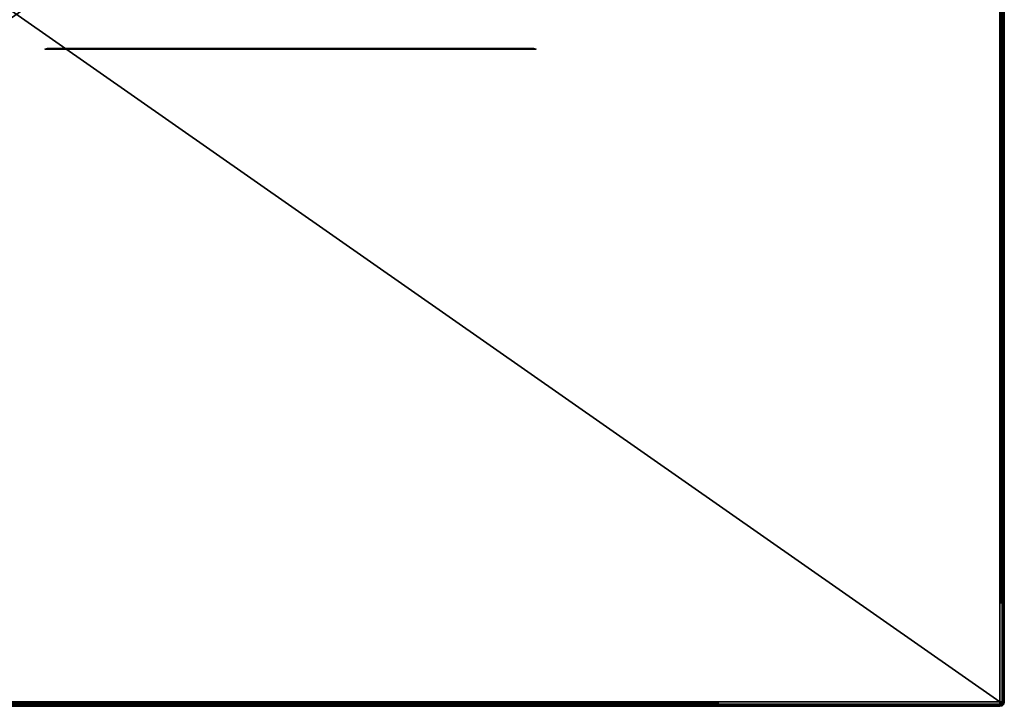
# Model space of a CAD drawing. Extents: x 0 to 1840, y 0 to 334.
# Tile 65 of 109: x 632 to 856, y 9 to 165. Entities that reach past the tile are written whole.
import ezdxf

# ---------------------------------------------------------------- set-up
doc = ezdxf.new("R2010")
doc.units = 0
doc.layers.get('0').update_dxf_attribs({"color": 13, "linetype": 'CONTINUOUS'})

# ---------------------------------------------------------------- blocks, each defined once
blk = doc.blocks.new('GROUP_19')
for p, q in [((449, 314), (449, 1)), ((449, 314, 6), (449, 1, 6)), ((449.5, 1, 0.13), (449.5, 314, 0.13)), ((449.5, 1, 5.87), (449.5, 314, 5.87)), ((449.87, 1, 0.5), (449.87, 314, 0.5)), ((449.87, 1, 5.5), (449.87, 314, 5.5)), ((450, 1, 1), (450, 314, 1)), ((450, 1, 5), (450, 314, 5)), ((449, 1), (1, 1)), ((449, 1, 6), (1, 1, 6)), ((1, 0.5, 0.13), (449, 0.5, 0.13)), ((1, 0.5, 5.87), (449, 0.5, 5.87)), ((1, 0.13, 0.5), (449, 0.13, 0.5)), ((1, 0.13, 5.5), (449, 0.13, 5.5)), ((1, 0, 1), (449, 0, 1)), ((1, 0, 5), (449, 0, 5)), ((449, 1), (449.5, 1, 0.13)), ((449, 0.5, 0.13), (449, 1)), ((449, 0.5, 5.87), (449, 1, 6)), ((449, 1, 6), (449.5, 1, 5.87)), ((449.43, 0.75, 0.13), (449, 1)), ((449.25, 0.57, 0.13), (449, 1)), ((449.43, 0.75, 5.87), (449, 1, 6)), ((449.25, 0.57, 5.87), (449, 1, 6)), ((449.25, 0.57, 0.13), (449, 0.5, 0.13)), ((449.25, 0.57, 5.87), (449, 0.5, 5.87)), ((449, 0.13, 0.5), (449, 0.5, 0.13)), ((449, 0.13, 5.5), (449, 0.5, 5.87)), ((449.43, 0.25, 0.5), (449, 0.13, 0.5)), ((449.43, 0.25, 5.5), (449, 0.13, 5.5)), ((449, 0, 1), (449, 0.13, 0.5)), ((449, 0, 5), (449, 0.13, 5.5)), ((449.5, 0.13, 5), (449, 0, 5)), ((449, 0, 1), (449.5, 0.13, 1)), ((449, 0, 5), (449, 0, 1)), ((449.43, 0.75, 0.13), (449.25, 0.57, 0.13)), ((449.43, 0.75, 5.87), (449.25, 0.57, 5.87)), ((449.43, 0.25, 0.5), (449.25, 0.57, 0.13)), ((449.43, 0.25, 5.5), (449.25, 0.57, 5.87)), ((449.5, 1, 0.13), (449.43, 0.75, 0.13)), ((449.5, 1, 5.87), (449.43, 0.75, 5.87)), ((449.75, 0.57, 0.5), (449.43, 0.75, 0.13)), ((449.75, 0.57, 5.5), (449.43, 0.75, 5.87)), ((449.75, 0.57, 0.5), (449.43, 0.25, 0.5)), ((449.75, 0.57, 5.5), (449.43, 0.25, 5.5)), ((449.5, 0.13, 1), (449.43, 0.25, 0.5)), ((449.5, 0.13, 5), (449.43, 0.25, 5.5)), ((449.5, 1, 0.13), (449.87, 1, 0.5)), ((449.5, 1, 5.87), (449.87, 1, 5.5)), ((449.87, 0.5, 5), (449.5, 0.13, 5)), ((449.5, 0.13, 1), (449.87, 0.5, 1)), ((449.5, 0.13, 5), (449.5, 0.13, 1)), ((449.87, 1, 0.5), (449.75, 0.57, 0.5)), ((449.87, 1, 5.5), (449.75, 0.57, 5.5)), ((449.87, 0.5, 1), (449.75, 0.57, 0.5)), ((449.87, 0.5, 5), (449.75, 0.57, 5.5)), ((449.87, 1, 0.5), (450, 1, 1)), ((450, 1, 5), (449.87, 0.5, 5)), ((449.87, 0.5, 1), (450, 1, 1)), ((449.87, 1, 5.5), (450, 1, 5)), ((449.87, 0.5, 5), (449.87, 0.5, 1)), ((450, 1, 1), (450, 1, 5))]:
    blk.add_line(p, q)
mesh = blk.add_polyface()
corners = [(449, 314), (1, 1), (1, 314), (449, 1)]
mesh.append_faces([[corners[k] for k in face] for face in [(0, 1, 2), (1, 0, 3)]], dxfattribs={"vtx0": -1})
mesh = blk.add_polyface()
corners = [(449, 1, 6), (1, 314, 6), (1, 1, 6), (449, 314, 6)]
mesh.append_faces([[corners[k] for k in face] for face in [(0, 1, 2), (1, 0, 3)]], dxfattribs={"vtx0": -1})
mesh = blk.add_polyface()
corners = [(449.5, 314, 0.13), (449, 1), (449, 314), (449.5, 1, 0.13)]
mesh.append_faces([[corners[k] for k in face] for face in [(0, 1, 2), (1, 0, 3)]], dxfattribs={"vtx0": -1})
mesh = blk.add_polyface()
corners = [(449.5, 1, 5.87), (449, 314, 6), (449, 1, 6), (449.5, 314, 5.87)]
mesh.append_faces([[corners[k] for k in face] for face in [(0, 1, 2), (1, 0, 3)]], dxfattribs={"vtx0": -1})
mesh = blk.add_polyface()
corners = [(449.5, 314, 0.13), (449.87, 1, 0.5), (449.5, 1, 0.13), (449.87, 314, 0.5)]
mesh.append_faces([[corners[k] for k in face] for face in [(0, 1, 2), (1, 0, 3)]], dxfattribs={"vtx0": -1})
mesh = blk.add_polyface()
corners = [(449.87, 314, 5.5), (449.5, 1, 5.87), (449.87, 1, 5.5), (449.5, 314, 5.87)]
mesh.append_faces([[corners[k] for k in face] for face in [(0, 1, 2), (1, 0, 3)]], dxfattribs={"vtx0": -1})
mesh = blk.add_polyface()
corners = [(449.87, 314, 0.5), (450, 1, 1), (449.87, 1, 0.5), (450, 314, 1)]
mesh.append_faces([[corners[k] for k in face] for face in [(0, 1, 2), (1, 0, 3)]], dxfattribs={"vtx0": -1})
mesh = blk.add_polyface()
corners = [(450, 314, 5), (449.87, 1, 5.5), (450, 1, 5), (449.87, 314, 5.5)]
mesh.append_faces([[corners[k] for k in face] for face in [(0, 1, 2), (1, 0, 3)]], dxfattribs={"vtx0": -1})
mesh = blk.add_polyface()
corners = [(450, 314, 1), (450, 1, 5), (450, 1, 1), (450, 314, 5)]
mesh.append_faces([[corners[k] for k in face] for face in [(0, 1, 2), (1, 0, 3)]], dxfattribs={"vtx0": -1})
mesh = blk.add_polyface()
corners = [(449, 1), (1, 0.5, 0.13), (1, 1), (449, 0.5, 0.13)]
mesh.append_faces([[corners[k] for k in face] for face in [(0, 1, 2), (1, 0, 3)]], dxfattribs={"vtx0": -1})
mesh = blk.add_polyface()
corners = [(449, 0.5, 5.87), (1, 1, 6), (1, 0.5, 5.87), (449, 1, 6)]
mesh.append_faces([[corners[k] for k in face] for face in [(0, 1, 2), (1, 0, 3)]], dxfattribs={"vtx0": -1})
mesh = blk.add_polyface()
corners = [(449, 0.13, 0.5), (1, 0.5, 0.13), (449, 0.5, 0.13), (1, 0.13, 0.5)]
mesh.append_faces([[corners[k] for k in face] for face in [(0, 1, 2), (1, 0, 3)]], dxfattribs={"vtx0": -1})
mesh = blk.add_polyface()
corners = [(449, 0.5, 5.87), (1, 0.13, 5.5), (449, 0.13, 5.5), (1, 0.5, 5.87)]
mesh.append_faces([[corners[k] for k in face] for face in [(0, 1, 2), (1, 0, 3)]], dxfattribs={"vtx0": -1})
mesh = blk.add_polyface()
corners = [(449, 0, 1), (1, 0.13, 0.5), (449, 0.13, 0.5), (1, 0, 1)]
mesh.append_faces([[corners[k] for k in face] for face in [(0, 1, 2), (1, 0, 3)]], dxfattribs={"vtx0": -1})
mesh = blk.add_polyface()
corners = [(449, 0.13, 5.5), (1, 0, 5), (449, 0, 5), (1, 0.13, 5.5)]
mesh.append_faces([[corners[k] for k in face] for face in [(0, 1, 2), (1, 0, 3)]], dxfattribs={"vtx0": -1})
mesh = blk.add_polyface()
corners = [(449, 0, 5), (1, 0, 1), (449, 0, 1), (1, 0, 5)]
mesh.append_faces([[corners[k] for k in face] for face in [(0, 1, 2), (1, 0, 3)]], dxfattribs={"vtx0": -1})
mesh = blk.add_polyface()
corners = [(449.5, 1, 0.13), (449.43, 0.75, 0.13), (449, 1)]
mesh.append_faces([[corners[k] for k in face] for face in [(0, 1, 2)]])
mesh = blk.add_polyface()
corners = [(449.43, 0.75, 0.13), (449.25, 0.57, 0.13), (449, 1)]
mesh.append_faces([[corners[k] for k in face] for face in [(0, 1, 2)]])
mesh = blk.add_polyface()
corners = [(449.25, 0.57, 0.13), (449, 0.5, 0.13), (449, 1)]
mesh.append_faces([[corners[k] for k in face] for face in [(0, 1, 2)]])
mesh = blk.add_polyface()
corners = [(449.5, 1, 5.87), (449, 1, 6), (449.43, 0.75, 5.87)]
mesh.append_faces([[corners[k] for k in face] for face in [(0, 1, 2)]])
mesh = blk.add_polyface()
corners = [(449.43, 0.75, 5.87), (449, 1, 6), (449.25, 0.57, 5.87)]
mesh.append_faces([[corners[k] for k in face] for face in [(0, 1, 2)]])
mesh = blk.add_polyface()
corners = [(449.25, 0.57, 5.87), (449, 1, 6), (449, 0.5, 5.87)]
mesh.append_faces([[corners[k] for k in face] for face in [(0, 1, 2)]])
mesh = blk.add_polyface()
corners = [(449.43, 0.25, 0.5), (449, 0.5, 0.13), (449.25, 0.57, 0.13), (449, 0.13, 0.5)]
mesh.append_faces([[corners[k] for k in face] for face in [(0, 1, 2), (1, 0, 3)]], dxfattribs={"vtx0": -1})
mesh = blk.add_polyface()
corners = [(449.25, 0.57, 5.87), (449, 0.13, 5.5), (449.43, 0.25, 5.5), (449, 0.5, 5.87)]
mesh.append_faces([[corners[k] for k in face] for face in [(0, 1, 2), (1, 0, 3)]], dxfattribs={"vtx0": -1})
mesh = blk.add_polyface()
corners = [(449.5, 0.13, 1), (449, 0.13, 0.5), (449.43, 0.25, 0.5), (449, 0, 1)]
mesh.append_faces([[corners[k] for k in face] for face in [(0, 1, 2), (1, 0, 3)]], dxfattribs={"vtx0": -1})
mesh = blk.add_polyface()
corners = [(449.43, 0.25, 5.5), (449, 0, 5), (449.5, 0.13, 5), (449, 0.13, 5.5)]
mesh.append_faces([[corners[k] for k in face] for face in [(0, 1, 2), (1, 0, 3)]], dxfattribs={"vtx0": -1})
mesh = blk.add_polyface()
corners = [(449.5, 0.13, 5), (449, 0, 1), (449.5, 0.13, 1), (449, 0, 5)]
mesh.append_faces([[corners[k] for k in face] for face in [(0, 1, 2), (1, 0, 3)]], dxfattribs={"vtx0": -1})
mesh = blk.add_polyface()
corners = [(449.43, 0.75, 0.13), (449.43, 0.25, 0.5), (449.25, 0.57, 0.13), (449.75, 0.57, 0.5)]
mesh.append_faces([[corners[k] for k in face] for face in [(0, 1, 2), (1, 0, 3)]], dxfattribs={"vtx0": -1})
mesh = blk.add_polyface()
corners = [(449.43, 0.25, 5.5), (449.43, 0.75, 5.87), (449.25, 0.57, 5.87), (449.75, 0.57, 5.5)]
mesh.append_faces([[corners[k] for k in face] for face in [(0, 1, 2), (1, 0, 3)]], dxfattribs={"vtx0": -1})
mesh = blk.add_polyface()
corners = [(449.43, 0.75, 0.13), (449.87, 1, 0.5), (449.75, 0.57, 0.5), (449.5, 1, 0.13)]
mesh.append_faces([[corners[k] for k in face] for face in [(0, 1, 2), (1, 0, 3)]], dxfattribs={"vtx0": -1})
mesh = blk.add_polyface()
corners = [(449.87, 1, 5.5), (449.43, 0.75, 5.87), (449.75, 0.57, 5.5), (449.5, 1, 5.87)]
mesh.append_faces([[corners[k] for k in face] for face in [(0, 1, 2), (1, 0, 3)]], dxfattribs={"vtx0": -1})
mesh = blk.add_polyface()
corners = [(449.43, 0.25, 0.5), (449.87, 0.5, 1), (449.5, 0.13, 1), (449.75, 0.57, 0.5)]
mesh.append_faces([[corners[k] for k in face] for face in [(0, 1, 2), (1, 0, 3)]], dxfattribs={"vtx0": -1})
mesh = blk.add_polyface()
corners = [(449.87, 0.5, 5), (449.43, 0.25, 5.5), (449.5, 0.13, 5), (449.75, 0.57, 5.5)]
mesh.append_faces([[corners[k] for k in face] for face in [(0, 1, 2), (1, 0, 3)]], dxfattribs={"vtx0": -1})
mesh = blk.add_polyface()
corners = [(449.87, 0.5, 1), (449.5, 0.13, 5), (449.5, 0.13, 1), (449.87, 0.5, 5)]
mesh.append_faces([[corners[k] for k in face] for face in [(0, 1, 2), (1, 0, 3)]], dxfattribs={"vtx0": -1})
mesh = blk.add_polyface()
corners = [(449.75, 0.57, 0.5), (450, 1, 1), (449.87, 0.5, 1), (449.87, 1, 0.5)]
mesh.append_faces([[corners[k] for k in face] for face in [(0, 1, 2), (1, 0, 3)]], dxfattribs={"vtx0": -1})
mesh = blk.add_polyface()
corners = [(450, 1, 5), (449.75, 0.57, 5.5), (449.87, 0.5, 5), (449.87, 1, 5.5)]
mesh.append_faces([[corners[k] for k in face] for face in [(0, 1, 2), (1, 0, 3)]], dxfattribs={"vtx0": -1})
mesh = blk.add_polyface()
corners = [(450, 1, 1), (449.87, 0.5, 5), (449.87, 0.5, 1), (450, 1, 5)]
mesh.append_faces([[corners[k] for k in face] for face in [(0, 1, 2), (1, 0, 3)]], dxfattribs={"vtx0": -1})
blk = doc.blocks.new('GROUP_7')
for p, q in [((-3.9, 49.43, 0.13), (-3.48, 48.99)), ((-3.54, 49.5, 0.13), (-3.43, 49)), ((1230.76, 49), (1230.76, 49.5, 0.13)), ((1231.11, 49.43, 0.13), (1230.76, 49)), ((-3.53, 48.93), (-4.23, 48.96, 0.13)), ((-4.16, 49.23, 0.13), (-3.52, 48.96)), ((-3.53, 48.93), (-3.52, 48.96)), ((1.3, 1.07), (-3.53, 48.93)), ((-3.52, 48.96), (-3.48, 48.99)), ((-3.48, 48.99), (-3.43, 49)), ((-3.43, 49), (1230.76, 49)), ((1231.37, 49.25, 0.13), (1230.76, 49)), ((1230.76, 49), (1230.76, 1)), ((1231.47, 49, 0.13), (1230.76, 49)), ((0.6, 1.04, 0.13), (1.3, 1.07)), ((0.73, 0.77, 0.13), (1.31, 1.04)), ((1.02, 0.57, 0.13), (1.35, 1.01)), ((1.31, 1.04), (1.3, 1.07)), ((1.35, 1.01), (1.31, 1.04)), ((1.4, 1), (1.35, 1.01)), ((1.4, 1), (1.4, 0.5, 0.13)), ((1230.76, 1), (1.4, 1)), ((1231.11, 0.57, 0.13), (1230.76, 1)), ((1230.76, 0.5, 0.13), (1230.76, 1)), ((1231.37, 0.75, 0.13), (1230.76, 1)), ((1230.76, 1), (1231.47, 1, 0.13))]:
    blk.add_line(p, q)
mesh = blk.add_polyface()
corners = [(-3.9, 49.43, 0.13), (-3.52, 48.96), (-4.16, 49.23, 0.13), (-3.48, 48.99)]
mesh.append_faces([[corners[k] for k in face] for face in [(0, 1, 2), (1, 0, 3)]], dxfattribs={"vtx0": -1})
mesh = blk.add_polyface()
corners = [(-3.54, 49.5, 0.13), (-3.48, 48.99), (-3.9, 49.43, 0.13), (-3.43, 49)]
mesh.append_faces([[corners[k] for k in face] for face in [(0, 1, 2), (1, 0, 3)]], dxfattribs={"vtx0": -1})
mesh = blk.add_polyface()
corners = [(1230.76, 49.5, 0.13), (-3.43, 49), (-3.54, 49.5, 0.13), (1230.76, 49)]
mesh.append_faces([[corners[k] for k in face] for face in [(0, 1, 2), (1, 0, 3)]], dxfattribs={"vtx0": -1})
mesh = blk.add_polyface()
corners = [(1231.11, 49.43, 0.13), (1230.76, 49), (1230.76, 49.5, 0.13)]
mesh.append_faces([[corners[k] for k in face] for face in [(0, 1, 2)]])
mesh = blk.add_polyface()
corners = [(1231.37, 49.25, 0.13), (1230.76, 49), (1231.11, 49.43, 0.13)]
mesh.append_faces([[corners[k] for k in face] for face in [(0, 1, 2)]])
mesh = blk.add_polyface()
corners = [(-4.16, 49.23, 0.13), (-3.53, 48.93), (-4.23, 48.96, 0.13), (-3.52, 48.96)]
mesh.append_faces([[corners[k] for k in face] for face in [(0, 1, 2), (1, 0, 3)]], dxfattribs={"vtx0": -1})
mesh = blk.add_polyface()
corners = [(-3.53, 48.93), (0.6, 1.04, 0.13), (-4.23, 48.96, 0.13), (1.3, 1.07)]
mesh.append_faces([[corners[k] for k in face] for face in [(0, 1, 2), (1, 0, 3)]], dxfattribs={"vtx0": -1})
mesh = blk.add_polyface()
corners = [(-3.52, 48.96), (1.3, 1.07), (-3.53, 48.93), (-3.48, 48.99), (-3.43, 49), (1230.76, 49), (1.31, 1.04), (1.35, 1.01), (1.4, 1), (1230.76, 1)]
mesh.append_faces([[corners[k] for k in face] for face in [(0, 1, 2), (8, 5, 9)]], dxfattribs={"vtx0": -1})
mesh.append_faces([[corners[k] for k in face] for face in [(1, 5, 6), (6, 5, 7), (7, 5, 8)]], dxfattribs={"vtx0": -1, "vtx1": -1})
mesh.append_faces([[corners[k] for k in face] for face in [(1, 0, 3), (1, 3, 4), (1, 4, 5)]], dxfattribs={"vtx0": -1, "vtx2": -1})
mesh = blk.add_polyface()
corners = [(1231.47, 49, 0.13), (1230.76, 49), (1231.37, 49.25, 0.13)]
mesh.append_faces([[corners[k] for k in face] for face in [(0, 1, 2)]])
mesh = blk.add_polyface()
corners = [(1231.47, 49, 0.13), (1230.76, 1), (1230.76, 49), (1231.47, 1, 0.13)]
mesh.append_faces([[corners[k] for k in face] for face in [(0, 1, 2), (1, 0, 3)]], dxfattribs={"vtx0": -1})
mesh = blk.add_polyface()
corners = [(1.3, 1.07), (0.73, 0.77, 0.13), (0.6, 1.04, 0.13), (1.31, 1.04)]
mesh.append_faces([[corners[k] for k in face] for face in [(0, 1, 2), (1, 0, 3)]], dxfattribs={"vtx0": -1})
mesh = blk.add_polyface()
corners = [(1.31, 1.04), (1.02, 0.57, 0.13), (0.73, 0.77, 0.13), (1.35, 1.01)]
mesh.append_faces([[corners[k] for k in face] for face in [(0, 1, 2), (1, 0, 3)]], dxfattribs={"vtx0": -1})
mesh = blk.add_polyface()
corners = [(1.35, 1.01), (1.4, 0.5, 0.13), (1.02, 0.57, 0.13), (1.4, 1)]
mesh.append_faces([[corners[k] for k in face] for face in [(0, 1, 2), (1, 0, 3)]], dxfattribs={"vtx0": -1})
mesh = blk.add_polyface()
corners = [(1230.76, 1), (1.4, 0.5, 0.13), (1.4, 1), (1230.76, 0.5, 0.13)]
mesh.append_faces([[corners[k] for k in face] for face in [(0, 1, 2), (1, 0, 3)]], dxfattribs={"vtx0": -1})
mesh = blk.add_polyface()
corners = [(1231.11, 0.57, 0.13), (1230.76, 0.5, 0.13), (1230.76, 1)]
mesh.append_faces([[corners[k] for k in face] for face in [(0, 1, 2)]])
mesh = blk.add_polyface()
corners = [(1231.37, 0.75, 0.13), (1231.11, 0.57, 0.13), (1230.76, 1)]
mesh.append_faces([[corners[k] for k in face] for face in [(0, 1, 2)]])
mesh = blk.add_polyface()
corners = [(1231.47, 1, 0.13), (1231.37, 0.75, 0.13), (1230.76, 1)]
mesh.append_faces([[corners[k] for k in face] for face in [(0, 1, 2)]])
blk = doc.blocks.new('GROUP_29')
at = {"xscale": 0.714063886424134, "rotation": 85.89999999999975}
blk.add_blockref('GROUP_7', (687.15, 6.02, 175.61), dxfattribs=at)
at = {"extrusion": (0, 1, -4.996e-16), "rotation": 180}
blk.add_blockref('GROUP_19', (-406.12, 325.27), dxfattribs=at)

msp = doc.modelspace()

# ---------------------------------------------------------------- block references
at = {"extrusion": (0, -1, -4.996e-16)}
msp.add_blockref('GROUP_29', (0, 0, -334.3), dxfattribs=at)

doc.saveas('drawing.dxf')
